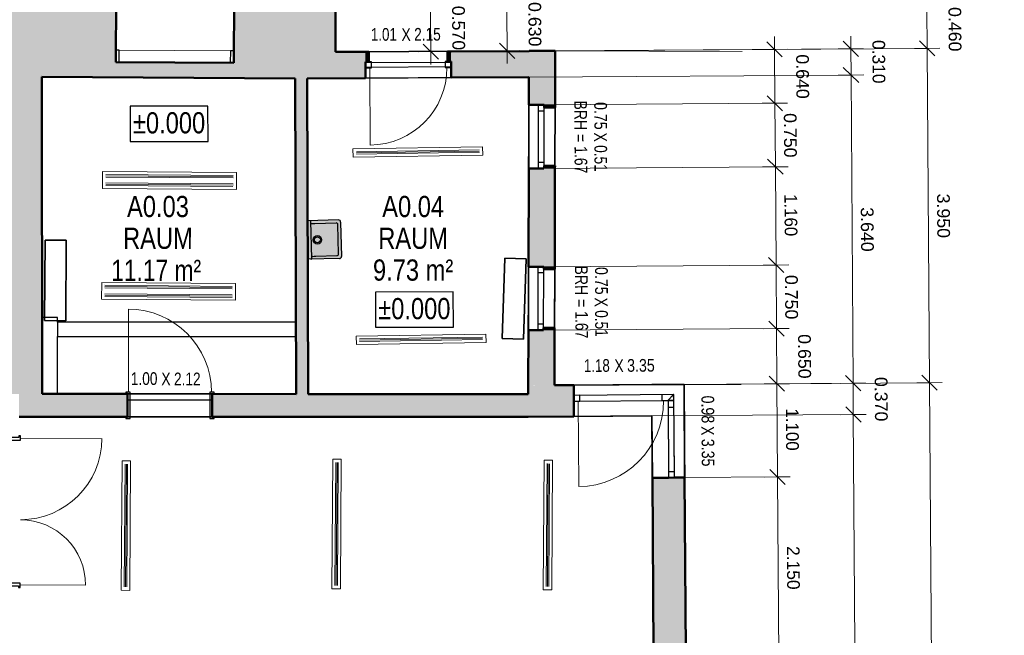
# Model space of a CAD drawing. Header units: metres. Extents: x 0 to 0.84, y 0 to 0.594.
# Tile 6 of 29: x 0.207 to 0.324, y 0.144 to 0.217. Entities that reach past the tile are written whole.
import ezdxf

# ---------------------------------------------------------------- set-up
doc = ezdxf.new("R2010")
doc.units = ezdxf.units.M
doc.linetypes.add('Carkovana', pattern=[0.21, 0.15, -0.06])
doc.linetypes.add('Teckovana 0.5x', pattern=[0.04, 0, -0.04])
for name, color, linetype, lineweight in [('Beschriften', 7, 'Continuous', 25), ('Elektro', 6, 'Continuous', 25), ('Fenster', 7, 'Continuous', 25), ('Fensterbank', 5, 'Continuous', 25), ('Heizung', 6, 'Continuous', 25), ('Maßlinie 1_100', 7, 'Continuous', 25), ('Raum', 7, 'Continuous', 25), ('Sanitär', 5, 'Continuous', 25), ('Seitenfläche', 7, 'Continuous', 25), ('Text 1_100', 7, 'Continuous', 25), ('Türen', 7, 'Continuous', 25), ('Unterzug', 7, 'Carkovana', 25), ('Wand', 7, 'Continuous', 50), ('Wand Mauerwerk tragend', 7, 'Continuous', 70)]:
    doc.layers.add(name, color=color, linetype=linetype, lineweight=lineweight)
doc.styles.add('ARIAL', font='ARIAL.TTF')

msp = doc.modelspace()

# ---------------------------------------------------------------- hatches: boundary and pattern name
at = {"layer": 'Sanitär', "linetype": 'Continuous', "lineweight": 25, "true_color": 0xe3e3e3, "transparency": 33554687}
msp.add_hatch(color=254, dxfattribs=at).paths.add_polyline_path([(0.24516, 0.18844), (0.2415, 0.18835), (0.24147, 0.18836), (0.24146, 0.18839), (0.24135, 0.19286), (0.24136, 0.19289), (0.24139, 0.1929), (0.24504, 0.19299), (0.24509, 0.19299), (0.24513, 0.19298), (0.24517, 0.19296), (0.24521, 0.19294), (0.24524, 0.19291), (0.24526, 0.19287), (0.24528, 0.19283), (0.2453, 0.19279), (0.2453, 0.19275), (0.2454, 0.1887), (0.2454, 0.18866), (0.24539, 0.18861), (0.24537, 0.18857), (0.24535, 0.18854), (0.24532, 0.18851), (0.24528, 0.18848), (0.24524, 0.18846), (0.2452, 0.18845)], flags=16)
at = {"layer": 'Wand', "linetype": 'Continuous', "lineweight": 18, "true_color": 0xa0a0a0, "transparency": 33554687}
h = msp.add_hatch(color=253, dxfattribs=at)
h.paths.add_polyline_path([(0.20448, 0.40155), (0.20453, 0.35111), (0.20733, 0.35111), (0.20728, 0.40154)])
h.paths.add_polyline_path([(0.20465, 0.21931), (0.20466, 0.20988), (0.20746, 0.20988), (0.20745, 0.21931)])
h.paths.add_polyline_path([(0.20742, 0.25631), (0.20741, 0.26859), (0.20461, 0.26859), (0.20462, 0.25631)])
h.paths.add_polyline_path([(0.20737, 0.3082), (0.20734, 0.34211), (0.20454, 0.34211), (0.20457, 0.3082)])
h.paths.add_polyline_path([(0.20458, 0.2992), (0.2046, 0.27959), (0.2074, 0.27959), (0.20738, 0.2992)])
for points in [[(0.21006, 0.20987), (0.23993, 0.2097), (0.23993, 0.21835), (0.23933, 0.21835), (0.23932, 0.21911), (0.23272, 0.21914), (0.23268, 0.21154), (0.21878, 0.21162), (0.21882, 0.21922), (0.20745, 0.21928), (0.20746, 0.20988), (0.21006, 0.20989)], [(0.23993, 0.21838), (0.23993, 0.2128), (0.24468, 0.21282), (0.24468, 0.21843)], [(0.24822, 0.21284), (0.24822, 0.21164), (0.24862, 0.21164), (0.24862, 0.21284)], [(0.25792, 0.21289), (0.25792, 0.21169), (0.25832, 0.21169), (0.25832, 0.21289)], [(0.20466, 0.20988), (0.20469, 0.17754), (0.20475, 0.16746), (0.20477, 0.17246), (0.21009, 0.17246), (0.21006, 0.20989)], [(0.24146, 0.17245), (0.24133, 0.20971), (0.23993, 0.2097), (0.24006, 0.17245)], [(0.2706, 0.20658), (0.2693, 0.20658), (0.2693, 0.20628), (0.2706, 0.20628)], [(0.27059, 0.19938), (0.26929, 0.19938), (0.26928, 0.19908), (0.27058, 0.19908)], [(0.27056, 0.18748), (0.26926, 0.18748), (0.26926, 0.18718), (0.27056, 0.18718)], [(0.27054, 0.18028), (0.26924, 0.18028), (0.26924, 0.17998), (0.27054, 0.17998)], [(0.26741, 0.16975), (0.27282, 0.16979), (0.2728, 0.17349), (0.26742, 0.17345)], [(0.28207, 0.16256), (0.28221, 0.1421), (0.28601, 0.14211), (0.28587, 0.16259)]]:
    msp.add_hatch(color=253, dxfattribs=at).paths.add_polyline_path(points)
h = msp.add_hatch(color=253, dxfattribs=at)
h.paths.add_polyline_path([(0.25833, 0.20979), (0.26751, 0.20983), (0.26752, 0.21293), (0.25832, 0.21289)])
h.paths.add_polyline_path([(0.23993, 0.2097), (0.24823, 0.20974), (0.24822, 0.21284), (0.23993, 0.2128)])
h = msp.add_hatch(color=253, dxfattribs=at)
h.paths.add_polyline_path([(0.26748, 0.19908), (0.26746, 0.18748), (0.27056, 0.18748), (0.27058, 0.19908)])
h.paths.add_polyline_path([(0.26744, 0.17998), (0.26742, 0.17345), (0.27052, 0.17348), (0.27054, 0.17998)])
h.paths.add_polyline_path([(0.2706, 0.20658), (0.27062, 0.21295), (0.26752, 0.21295), (0.2675, 0.20658)])
h = msp.add_hatch(color=253, dxfattribs=at)
h.paths.add_polyline_path([(0.26742, 0.17245), (0.23016, 0.17246), (0.23016, 0.16976), (0.26741, 0.16975)])
h.paths.add_polyline_path([(0.20737, 0.17246), (0.20736, 0.16976), (0.22016, 0.16976), (0.22016, 0.17246)])

# ---------------------------------------------------------------- linework, layer by layer
at = {"layer": 'Elektro', "color": 7, "linetype": 'Continuous', "lineweight": 13, "transparency": 33554687}
for p, q in [((0.26204, 0.20163), (0.24675, 0.2014)), ((0.26204, 0.20163), (0.24675, 0.2014)), ((0.24675, 0.2014), (0.24676, 0.2004)), ((0.24675, 0.2014), (0.24676, 0.2004)), ((0.24675, 0.2014), (0.24675, 0.2014)), ((0.26165, 0.20128), (0.24715, 0.20105)), ((0.26166, 0.20098), (0.24716, 0.20075)), ((0.26166, 0.20098), (0.24716, 0.20075)), ((0.26165, 0.20113), (0.26165, 0.20113)), ((0.26206, 0.20064), (0.26204, 0.20163)), ((0.26206, 0.20064), (0.26204, 0.20163)), ((0.26204, 0.20163), (0.26204, 0.20163)), ((0.24676, 0.2004), (0.26206, 0.20064)), ((0.24676, 0.2004), (0.26206, 0.20064)), ((0.24676, 0.2004), (0.24676, 0.2004)), ((0.24715, 0.2009), (0.24715, 0.2009)), ((0.26206, 0.20064), (0.26206, 0.20064)), ((0.21722, 0.19872), (0.2172, 0.19672)), ((0.21722, 0.19872), (0.2172, 0.19672)), ((0.23302, 0.1986), (0.21722, 0.19872)), ((0.23302, 0.1986), (0.21722, 0.19872)), ((0.21722, 0.19872), (0.21722, 0.19872)), ((0.233, 0.1966), (0.23302, 0.1986)), ((0.233, 0.1966), (0.23302, 0.1986)), ((0.23302, 0.1986), (0.23302, 0.1986)), ((0.23261, 0.19825), (0.21761, 0.19836)), ((0.21761, 0.19821), (0.21761, 0.19821)), ((0.23261, 0.19795), (0.21761, 0.19806)), ((0.23261, 0.19795), (0.21761, 0.19806)), ((0.23261, 0.1981), (0.23261, 0.1981)), ((0.2172, 0.19672), (0.233, 0.1966)), ((0.2172, 0.19672), (0.233, 0.1966)), ((0.2172, 0.19672), (0.2172, 0.19672)), ((0.2326, 0.19695), (0.2176, 0.19706)), ((0.23261, 0.19725), (0.21761, 0.19736)), ((0.23261, 0.19725), (0.21761, 0.19736)), ((0.21761, 0.19721), (0.21761, 0.19721)), ((0.23261, 0.1971), (0.23261, 0.1971)), ((0.233, 0.1966), (0.233, 0.1966)), ((0.21711, 0.18563), (0.21709, 0.18363)), ((0.21711, 0.18563), (0.21709, 0.18363)), ((0.23291, 0.18551), (0.21711, 0.18563)), ((0.23291, 0.18551), (0.21711, 0.18563)), ((0.21711, 0.18563), (0.21711, 0.18563)), ((0.2325, 0.18516), (0.2175, 0.18528)), ((0.2175, 0.18513), (0.2175, 0.18513)), ((0.2325, 0.18486), (0.2175, 0.18498)), ((0.2325, 0.18486), (0.2175, 0.18498)), ((0.2325, 0.18501), (0.2325, 0.18501)), ((0.23289, 0.18351), (0.23291, 0.18551)), ((0.23289, 0.18351), (0.23291, 0.18551)), ((0.23291, 0.18551), (0.23291, 0.18551)), ((0.21709, 0.18363), (0.23289, 0.18351)), ((0.21709, 0.18363), (0.23289, 0.18351)), ((0.21709, 0.18363), (0.21709, 0.18363)), ((0.21749, 0.18413), (0.21749, 0.18413)), ((0.23249, 0.18386), (0.21749, 0.18398)), ((0.2325, 0.18416), (0.2175, 0.18428)), ((0.2325, 0.18416), (0.2175, 0.18428)), ((0.23249, 0.18401), (0.23249, 0.18401)), ((0.23289, 0.18351), (0.23289, 0.18351)), ((0.26243, 0.17953), (0.24713, 0.17929)), ((0.26243, 0.17953), (0.24713, 0.17929)), ((0.24713, 0.17929), (0.24715, 0.17829)), ((0.24713, 0.17929), (0.24715, 0.17829)), ((0.24713, 0.17929), (0.24713, 0.17929)), ((0.26204, 0.17918), (0.24754, 0.17895)), ((0.26204, 0.17888), (0.24754, 0.17865)), ((0.26204, 0.17888), (0.24754, 0.17865)), ((0.26204, 0.17903), (0.26204, 0.17903)), ((0.26245, 0.17853), (0.26243, 0.17953)), ((0.26245, 0.17853), (0.26243, 0.17953)), ((0.26243, 0.17953), (0.26243, 0.17953)), ((0.24715, 0.17829), (0.26245, 0.17853)), ((0.24715, 0.17829), (0.26245, 0.17853)), ((0.24715, 0.17829), (0.24715, 0.17829)), ((0.24754, 0.1788), (0.24754, 0.1788)), ((0.26245, 0.17853), (0.26245, 0.17853)), ((0.21952, 0.16458), (0.21942, 0.14928)), ((0.21952, 0.16458), (0.21942, 0.14928)), ((0.22052, 0.16457), (0.21952, 0.16458)), ((0.22052, 0.16457), (0.21952, 0.16458)), ((0.21952, 0.16458), (0.21952, 0.16458)), ((0.21977, 0.14968), (0.21987, 0.16418)), ((0.21977, 0.14968), (0.21987, 0.16418)), ((0.22002, 0.16418), (0.22002, 0.16418)), ((0.22007, 0.14968), (0.22017, 0.16418)), ((0.22042, 0.14927), (0.22052, 0.16457)), ((0.22042, 0.14927), (0.22052, 0.16457)), ((0.22052, 0.16457), (0.22052, 0.16457)), ((0.24437, 0.16477), (0.24427, 0.14947)), ((0.24437, 0.16477), (0.24427, 0.14947)), ((0.24537, 0.16476), (0.24437, 0.16477)), ((0.24537, 0.16476), (0.24437, 0.16477)), ((0.24437, 0.16477), (0.24437, 0.16477)), ((0.24462, 0.14986), (0.24472, 0.16436)), ((0.24462, 0.14986), (0.24472, 0.16436)), ((0.24487, 0.16436), (0.24487, 0.16436)), ((0.24492, 0.14986), (0.24502, 0.16436)), ((0.24527, 0.14946), (0.24537, 0.16476)), ((0.24527, 0.14946), (0.24537, 0.16476)), ((0.24537, 0.16476), (0.24537, 0.16476)), ((0.26929, 0.16464), (0.26919, 0.14934)), ((0.26929, 0.16464), (0.26919, 0.14934)), ((0.27029, 0.16463), (0.26929, 0.16464)), ((0.27029, 0.16463), (0.26929, 0.16464)), ((0.26929, 0.16464), (0.26929, 0.16464)), ((0.26954, 0.14974), (0.26964, 0.16424)), ((0.26954, 0.14974), (0.26964, 0.16424)), ((0.26979, 0.16423), (0.26979, 0.16423)), ((0.26984, 0.14973), (0.26994, 0.16423)), ((0.27019, 0.14933), (0.27029, 0.16463)), ((0.27019, 0.14933), (0.27029, 0.16463)), ((0.27029, 0.16463), (0.27029, 0.16463)), ((0.24477, 0.14986), (0.24477, 0.14986)), ((0.21942, 0.14928), (0.22042, 0.14927)), ((0.21942, 0.14928), (0.22042, 0.14927)), ((0.21942, 0.14928), (0.21942, 0.14928)), ((0.21992, 0.14968), (0.21992, 0.14968)), ((0.22042, 0.14927), (0.22042, 0.14927)), ((0.24427, 0.14947), (0.24527, 0.14946)), ((0.24427, 0.14947), (0.24527, 0.14946)), ((0.24427, 0.14947), (0.24427, 0.14947)), ((0.24527, 0.14946), (0.24527, 0.14946)), ((0.26919, 0.14934), (0.27019, 0.14933)), ((0.26919, 0.14934), (0.27019, 0.14933)), ((0.26919, 0.14934), (0.26919, 0.14934)), ((0.26969, 0.14973), (0.26969, 0.14973)), ((0.27019, 0.14933), (0.27019, 0.14933))]:
    msp.add_line(p, q, dxfattribs=at)
at = {"layer": 'Elektro', "color": 7, "linetype": 'Teckovana 0.5x', "lineweight": 13, "transparency": 33554687}
for p, q in [((0.26165, 0.20128), (0.24715, 0.20105)), ((0.26165, 0.20113), (0.24715, 0.2009)), ((0.26165, 0.20113), (0.24715, 0.2009)), ((0.23261, 0.19825), (0.21761, 0.19836)), ((0.23261, 0.1981), (0.21761, 0.19821)), ((0.23261, 0.1981), (0.21761, 0.19821)), ((0.2326, 0.19695), (0.2176, 0.19706)), ((0.23261, 0.1971), (0.21761, 0.19721)), ((0.23261, 0.1971), (0.21761, 0.19721)), ((0.2325, 0.18516), (0.2175, 0.18528)), ((0.2325, 0.18501), (0.2175, 0.18513)), ((0.2325, 0.18501), (0.2175, 0.18513)), ((0.23249, 0.18401), (0.21749, 0.18413)), ((0.23249, 0.18401), (0.21749, 0.18413)), ((0.23249, 0.18386), (0.21749, 0.18398)), ((0.26204, 0.17918), (0.24754, 0.17895)), ((0.26204, 0.17903), (0.24754, 0.1788)), ((0.26204, 0.17903), (0.24754, 0.1788)), ((0.21992, 0.14968), (0.22002, 0.16418)), ((0.21992, 0.14968), (0.22002, 0.16418)), ((0.22007, 0.14968), (0.22017, 0.16418)), ((0.24477, 0.14986), (0.24487, 0.16436)), ((0.24477, 0.14986), (0.24487, 0.16436)), ((0.24492, 0.14986), (0.24502, 0.16436)), ((0.26969, 0.14973), (0.26979, 0.16423)), ((0.26969, 0.14973), (0.26979, 0.16423)), ((0.26984, 0.14973), (0.26994, 0.16423))]:
    msp.add_line(p, q, dxfattribs=at)
at = {"layer": 'Fenster', "color": 7, "linetype": 'Continuous', "lineweight": 25, "transparency": 33554687}
for points in [[(0.21882, 0.21922), (0.2188, 0.21542), (0.21878, 0.21162), (0.2188, 0.21542), (0.21882, 0.21922)], [(0.23272, 0.21914), (0.2327, 0.21534), (0.23268, 0.21154), (0.2327, 0.21534), (0.23272, 0.21914)], [(0.21919, 0.21302), (0.21879, 0.21302), (0.21878, 0.21162), (0.21918, 0.21162), (0.21919, 0.21302)], [(0.23269, 0.21294), (0.23229, 0.21295), (0.23228, 0.21155), (0.23268, 0.21154), (0.23269, 0.21294)], [(0.2693, 0.20588), (0.2693, 0.20658), (0.2686, 0.20658), (0.2686, 0.20588), (0.2693, 0.20588)], [(0.26928, 0.19908), (0.26929, 0.19978), (0.26859, 0.19978), (0.26858, 0.19908), (0.26928, 0.19908)], [(0.26925, 0.18678), (0.26926, 0.18748), (0.26856, 0.18748), (0.26855, 0.18678), (0.26925, 0.18678)], [(0.26924, 0.17998), (0.26924, 0.18068), (0.26854, 0.18068), (0.26854, 0.17998), (0.26924, 0.17998)]]:
    msp.add_lwpolyline(points, dxfattribs=at)
at = {"layer": 'Fenster', "color": 7, "linetype": 'Continuous', "lineweight": 18, "transparency": 33554687}
for points in [[(0.23229, 0.21295), (0.21919, 0.21302), (0.21918, 0.21162), (0.23228, 0.21155), (0.23229, 0.21295)], [(0.26929, 0.19978), (0.2693, 0.20588), (0.2686, 0.20588), (0.26859, 0.19978), (0.26929, 0.19978)], [(0.26924, 0.18068), (0.26925, 0.18678), (0.26855, 0.18678), (0.26854, 0.18068), (0.26924, 0.18068)]]:
    msp.add_lwpolyline(points, dxfattribs=at)
at = {"layer": 'Fensterbank', "color": 7, "linetype": 'Continuous', "lineweight": 18, "transparency": 33554687}
for p, q in [((0.2675, 0.20658), (0.26748, 0.19908)), ((0.26746, 0.18748), (0.26744, 0.17998)), ((0.2858, 0.17358), (0.2728, 0.17349)), ((0.28587, 0.16259), (0.2858, 0.17242)), ((0.28587, 0.16259), (0.2858, 0.17242))]:
    msp.add_line(p, q, dxfattribs=at)
at = {"layer": 'Heizung', "color": 7, "linetype": 'Continuous', "lineweight": 25, "transparency": 33554687}
for p, q in [((0.21037, 0.18112), (0.21044, 0.19062)), ((0.21044, 0.19062), (0.21037, 0.18112)), ((0.21044, 0.19062), (0.21044, 0.19062)), ((0.21044, 0.19062), (0.21294, 0.1906)), ((0.21294, 0.1906), (0.21044, 0.19062)), ((0.21294, 0.1906), (0.21287, 0.1811)), ((0.21287, 0.1811), (0.21294, 0.1906)), ((0.21294, 0.1906), (0.21294, 0.1906)), ((0.26435, 0.179), (0.26468, 0.18849)), ((0.26468, 0.18849), (0.26435, 0.179)), ((0.26468, 0.18849), (0.26468, 0.18849)), ((0.26468, 0.18849), (0.26718, 0.18841)), ((0.26718, 0.18841), (0.26468, 0.18849)), ((0.26718, 0.18841), (0.26685, 0.17891)), ((0.26685, 0.17891), (0.26718, 0.18841)), ((0.26718, 0.18841), (0.26718, 0.18841)), ((0.21287, 0.1811), (0.21037, 0.18112)), ((0.21037, 0.18112), (0.21037, 0.18112)), ((0.21037, 0.18112), (0.21287, 0.1811)), ((0.21287, 0.1811), (0.21287, 0.1811)), ((0.26685, 0.17891), (0.26435, 0.179)), ((0.26435, 0.179), (0.26435, 0.179)), ((0.26435, 0.179), (0.26685, 0.17891)), ((0.26685, 0.17891), (0.26685, 0.17891))]:
    msp.add_line(p, q, dxfattribs=at)
at = {"layer": 'Maßlinie 1_100', "color": 7, "linetype": 'Continuous', "lineweight": 13, "transparency": 33554687}
for p, q in [((0.31447, 0.21325), (0.31444, 0.21781)), ((0.25684, 0.21196), (0.25502, 0.21375)), ((0.26584, 0.21207), (0.26402, 0.21386)), ((0.29738, 0.21223), (0.29557, 0.21402)), ((0.29647, 0.21313), (0.29646, 0.21463)), ((0.30638, 0.2123), (0.30457, 0.21408)), ((0.30547, 0.21319), (0.30546, 0.21469)), ((0.31538, 0.21236), (0.31357, 0.21415)), ((0.25593, 0.21286), (0.25443, 0.21285)), ((0.25593, 0.21286), (0.25743, 0.21287)), ((0.25593, 0.21286), (0.25594, 0.21136)), ((0.26493, 0.21297), (0.26343, 0.21296)), ((0.26493, 0.21297), (0.26643, 0.21298)), ((0.26493, 0.21297), (0.26494, 0.21147)), ((0.29647, 0.21313), (0.29497, 0.21312)), ((0.29647, 0.21313), (0.29797, 0.21314)), ((0.29652, 0.20677), (0.29647, 0.21313)), ((0.30547, 0.21319), (0.30397, 0.21318)), ((0.30547, 0.21319), (0.30697, 0.2132)), ((0.3055, 0.2101), (0.30547, 0.21319)), ((0.31447, 0.21325), (0.31297, 0.21324)), ((0.31447, 0.21325), (0.31597, 0.21326)), ((0.31475, 0.17379), (0.31447, 0.21325)), ((0.3064, 0.2092), (0.30459, 0.21099)), ((0.3055, 0.2101), (0.304, 0.21009)), ((0.3055, 0.2101), (0.307, 0.21011)), ((0.30575, 0.17372), (0.3055, 0.2101)), ((0.29652, 0.20677), (0.29502, 0.20676)), ((0.29742, 0.20587), (0.29561, 0.20766)), ((0.29652, 0.20677), (0.29802, 0.20678)), ((0.29657, 0.19927), (0.29652, 0.20677)), ((0.29748, 0.19838), (0.29566, 0.20016)), ((0.29657, 0.19927), (0.29507, 0.19926)), ((0.29657, 0.19927), (0.29807, 0.19928)), ((0.29665, 0.18767), (0.29657, 0.19927)), ((0.29756, 0.18678), (0.29575, 0.18856)), ((0.29665, 0.18767), (0.29515, 0.18766)), ((0.29665, 0.18767), (0.29815, 0.18768)), ((0.2967, 0.18017), (0.29665, 0.18767)), ((0.2967, 0.18017), (0.2952, 0.18016)), ((0.29761, 0.17928), (0.2958, 0.18106)), ((0.2967, 0.18017), (0.2982, 0.18018)), ((0.29675, 0.17366), (0.2967, 0.18017)), ((0.29766, 0.17277), (0.29584, 0.17455)), ((0.30665, 0.17283), (0.30484, 0.17462)), ((0.31565, 0.17289), (0.31384, 0.17468)), ((0.29675, 0.17366), (0.29525, 0.17365)), ((0.29675, 0.17366), (0.29825, 0.17367)), ((0.29683, 0.16266), (0.29675, 0.17366)), ((0.30575, 0.17372), (0.30425, 0.17371)), ((0.30575, 0.17372), (0.30725, 0.17373)), ((0.30577, 0.17002), (0.30575, 0.17372)), ((0.31475, 0.17379), (0.31325, 0.17378)), ((0.31475, 0.17379), (0.31625, 0.1738)), ((0.30668, 0.16913), (0.30487, 0.17092)), ((0.30577, 0.17002), (0.30427, 0.17001)), ((0.30577, 0.17002), (0.30727, 0.17003)), ((0.29683, 0.16266), (0.29533, 0.16265)), ((0.29773, 0.16177), (0.29592, 0.16356)), ((0.29683, 0.16266), (0.29833, 0.16267)), ((0.29697, 0.14118), (0.29683, 0.16266))]:
    msp.add_line(p, q, dxfattribs=at)
at = {"layer": 'Maßlinie 1_100', "color": 7, "linetype": 'Teckovana 0.5x', "lineweight": 13, "transparency": 33554687}
for p, q in [((0.25593, 0.21286), (0.26442, 0.21292)), ((0.31447, 0.21325), (0.27062, 0.21295)), ((0.30547, 0.21319), (0.27062, 0.21295)), ((0.29647, 0.21313), (0.27062, 0.21295)), ((0.49265, 0.21222), (0.27062, 0.21295)), ((0.3055, 0.2101), (0.26751, 0.20983)), ((0.29652, 0.20677), (0.2693, 0.20658)), ((0.29657, 0.19927), (0.26928, 0.19908)), ((0.29665, 0.18767), (0.26926, 0.18748)), ((0.2967, 0.18017), (0.26924, 0.17998)), ((0.31475, 0.17379), (0.2858, 0.17358)), ((0.30575, 0.17372), (0.2858, 0.17358)), ((0.29675, 0.17366), (0.2858, 0.17358)), ((0.49252, 0.17291), (0.2858, 0.17358)), ((0.30577, 0.17002), (0.28202, 0.16986)), ((0.29683, 0.16266), (0.28587, 0.16259))]:
    msp.add_line(p, q, dxfattribs=at)
for points in [[(0.2748, 0.02811), (0.2748, 0.02889), (0.2748, 0.02889), (0.2748, 0.02889), (0.2748, 0.02889), (0.2748, 0.02889), (0.2748, 0.02889), (0.2749, 0.38038)], [(0.26493, 0.21297), (0.25983, 0.21293), (0.25983, 0.21293), (0.24468, 0.21282)]]:
    msp.add_lwpolyline(points, dxfattribs=at)
at = {"layer": 'Maßlinie 1_100', "color": 7, "linetype": 'Continuous', "lineweight": 13, "transparency": 33554687}
for points in [[(0.25593, 0.21286), (0.2559, 0.21698), (0.2559, 0.21698), (0.25589, 0.21851)], [(0.26493, 0.21297), (0.2649, 0.21748), (0.2649, 0.21748), (0.26489, 0.21928)], [(0.31557, 0.05631), (0.31513, 0.11861), (0.31513, 0.11861), (0.31475, 0.17379)], [(0.30654, 0.06008), (0.30653, 0.06102), (0.30653, 0.06102), (0.30577, 0.17002)]]:
    msp.add_lwpolyline(points, dxfattribs=at)
at = {"layer": 'Raum', "color": 7, "linetype": 'Continuous', "lineweight": 25, "transparency": 33554687}
for p, q in [((0.23993, 0.2097), (0.21006, 0.20987)), ((0.21006, 0.20987), (0.21009, 0.17246)), ((0.24006, 0.17245), (0.23993, 0.2097)), ((0.26751, 0.20983), (0.24133, 0.20971)), ((0.24133, 0.20971), (0.24146, 0.17245)), ((0.26742, 0.17245), (0.26751, 0.20983)), ((0.21009, 0.17246), (0.24006, 0.17245)), ((0.24146, 0.17245), (0.26742, 0.17245)), ((0.26741, 0.16975), (0.20736, 0.16976)), ((0.28202, 0.16986), (0.26741, 0.16975)), ((0.26741, 0.16975), (0.26741, 0.16975)), ((0.28221, 0.1421), (0.28202, 0.16986))]:
    msp.add_line(p, q, dxfattribs=at)
at = {"layer": 'Sanitär', "color": 7, "linetype": 'Continuous', "lineweight": 25, "transparency": 33554687}
for p, q in [((0.24146, 0.18839), (0.24135, 0.19286)), ((0.24504, 0.19299), (0.24139, 0.1929)), ((0.24175, 0.19284), (0.24186, 0.18843)), ((0.24227, 0.19258), (0.24476, 0.19264)), ((0.24505, 0.18898), (0.24497, 0.19245)), ((0.2453, 0.19275), (0.2454, 0.1887)), ((0.24516, 0.18844), (0.2415, 0.18835)), ((0.24236, 0.18871), (0.24486, 0.18878))]:
    msp.add_line(p, q, dxfattribs=at)
for points in [[(0.24177, 0.19246), (0.24178, 0.1925), (0.2418, 0.19253), (0.24183, 0.19256), (0.24186, 0.19257), (0.24189, 0.19257)], [(0.24189, 0.19257), (0.24207, 0.19258), (0.24227, 0.19258)], [(0.24186, 0.1888), (0.24187, 0.18877), (0.24189, 0.18874), (0.24193, 0.18871), (0.24196, 0.1887), (0.24199, 0.1887)], [(0.24199, 0.1887), (0.24216, 0.18871), (0.24236, 0.18871)]]:
    msp.add_lwpolyline(points, dxfattribs=at)
for radius in [0.000503, 0.000353]:
    msp.add_circle((0.24255, 0.19065), radius, dxfattribs=at)
for centre, radius, start, end in [((0.24139, 0.19286), 0.00004, 91.4354, 181.4354), ((0.24168, 0.19284), 0.00007, 1.4344, 91.4292), ((0.24505, 0.19274), 0.00025, 1.4354, 91.4354), ((0.24477, 0.19244), 0.0002, 1.3953, 91.4754), ((0.2415, 0.18839), 0.00004, 181.4354, 271.4354), ((0.24179, 0.18843), 0.00007, 271.4416, 1.4364), ((0.24485, 0.18898), 0.0002, 271.3954, 1.4755), ((0.24515, 0.18869), 0.00025, 271.4354, 1.4354)]:
    msp.add_arc(centre, radius, start, end, dxfattribs=at)
at = {"layer": 'Seitenfläche', "color": 7, "linetype": 'Continuous', "lineweight": 25, "transparency": 33554687}
for p, q in [((0.24468, 0.21893), (0.24468, 0.21282)), ((0.24468, 0.21282), (0.24468, 0.21893)), ((0.24468, 0.21282), (0.27062, 0.21295)), ((0.27062, 0.21295), (0.24468, 0.21282)), ((0.27062, 0.21295), (0.27052, 0.17348)), ((0.27052, 0.17348), (0.27062, 0.21295)), ((0.27052, 0.17348), (0.2858, 0.17358)), ((0.2858, 0.17358), (0.27052, 0.17348)), ((0.2858, 0.17358), (0.28601, 0.14211)), ((0.28601, 0.14211), (0.2858, 0.17358))]:
    msp.add_line(p, q, dxfattribs=at)
at = {"layer": 'Seitenfläche', "color": 7, "linetype": 'Continuous', "lineweight": 18, "transparency": 33554687}
for p, q in [((0.27058, 0.19908), (0.2706, 0.20658)), ((0.27054, 0.17998), (0.27056, 0.18748))]:
    msp.add_line(p, q, dxfattribs=at)
at = {"layer": 'Text 1_100', "color": 7, "linetype": 'Continuous', "lineweight": 25, "transparency": 33554687}
for points in [[(0.22047, 0.20225), (0.22966, 0.20226), (0.22965, 0.20643), (0.22046, 0.20642), (0.22047, 0.20225)], [(0.2494, 0.18033), (0.25859, 0.18034), (0.25858, 0.1845), (0.24939, 0.18449), (0.2494, 0.18033)]]:
    msp.add_lwpolyline(points, dxfattribs=at)
at = {"layer": 'Türen', "color": 7, "linetype": 'Continuous', "lineweight": 13, "transparency": 33554687}
for p, q in [((0.24873, 0.21094), (0.24877, 0.20184)), ((0.27331, 0.1716), (0.27338, 0.16153))]:
    msp.add_line(p, q, dxfattribs=at)
at = {"layer": 'Türen', "color": 7, "linetype": 'Continuous', "lineweight": 25, "transparency": 33554687}
for points in [[(0.24892, 0.21164), (0.24822, 0.21164), (0.24823, 0.21094), (0.24893, 0.21094), (0.24892, 0.21164)], [(0.25832, 0.21169), (0.25762, 0.21169), (0.25763, 0.21099), (0.25833, 0.21099), (0.25832, 0.21169)], [(0.2735, 0.1723), (0.2728, 0.17229), (0.27281, 0.17159), (0.27351, 0.1716), (0.2735, 0.1723)], [(0.28457, 0.17238), (0.28317, 0.17237), (0.28318, 0.17167), (0.28458, 0.17168), (0.28457, 0.17238)], [(0.28461, 0.17091), (0.28461, 0.17171), (0.28391, 0.1717), (0.28391, 0.1709), (0.28461, 0.17091)], [(0.28467, 0.16258), (0.28467, 0.16328), (0.28397, 0.16327), (0.28397, 0.16257), (0.28467, 0.16258)]]:
    msp.add_lwpolyline(points, dxfattribs=at)
at = {"layer": 'Türen', "color": 7, "linetype": 'Continuous', "lineweight": 18, "transparency": 33554687}
msp.add_lwpolyline([(0.28467, 0.16328), (0.28461, 0.17091), (0.28391, 0.1709), (0.28397, 0.16327), (0.28467, 0.16328)], dxfattribs=at)
at = {"layer": 'Türen', "color": 7, "linetype": 'Continuous', "lineweight": 13, "transparency": 33554687}
for centre, radius, start, end in [((0.24873, 0.21094), 0.0091, 270.2686, 0.2686), ((0.27331, 0.1716), 0.01007, 270.4075, 0.4075)]:
    msp.add_arc(centre, radius, start, end, dxfattribs=at)
at = {"layer": 'Unterzug', "color": 7, "linetype": 'Continuous', "lineweight": 25, "transparency": 33554687}
for p, q in [((0.21009, 0.18149), (0.21009, 0.17246)), ((0.21189, 0.18149), (0.21009, 0.18149)), ((0.21189, 0.18093), (0.21189, 0.18149)), ((0.24003, 0.18095), (0.21189, 0.18093)), ((0.21189, 0.18093), (0.21189, 0.17923)), ((0.24003, 0.17925), (0.24003, 0.18095)), ((0.21189, 0.17923), (0.24003, 0.17925)), ((0.21189, 0.17246), (0.21189, 0.17923)), ((0.21009, 0.17246), (0.21189, 0.17246))]:
    msp.add_line(p, q, dxfattribs=at)
at = {"layer": 'Wand', "color": 7, "linetype": 'Continuous', "lineweight": 50, "transparency": 33554687}
for p, q in [((0.21882, 0.21922), (0.21878, 0.21162)), ((0.23268, 0.21154), (0.23272, 0.21914)), ((0.24468, 0.21282), (0.24468, 0.21843)), ((0.24822, 0.21284), (0.24468, 0.21282)), ((0.24862, 0.21284), (0.24822, 0.21284)), ((0.24862, 0.21164), (0.24862, 0.21284)), ((0.25792, 0.21289), (0.25792, 0.21169)), ((0.25832, 0.21289), (0.25792, 0.21289)), ((0.26752, 0.21293), (0.25832, 0.21289)), ((0.26752, 0.21295), (0.26752, 0.21293)), ((0.27062, 0.21295), (0.26752, 0.21295)), ((0.2706, 0.20658), (0.27062, 0.21295)), ((0.21878, 0.21162), (0.23268, 0.21154)), ((0.24822, 0.21164), (0.24822, 0.21154)), ((0.24822, 0.21164), (0.24862, 0.21164)), ((0.24822, 0.21154), (0.24823, 0.21104)), ((0.25792, 0.21169), (0.25832, 0.21169)), ((0.25832, 0.21159), (0.25832, 0.21169)), ((0.25833, 0.21109), (0.25832, 0.21159)), ((0.24823, 0.21104), (0.24823, 0.20974)), ((0.25833, 0.20979), (0.25833, 0.21109)), ((0.21009, 0.17246), (0.21006, 0.20987)), ((0.21006, 0.20987), (0.23993, 0.2097)), ((0.23993, 0.2097), (0.24006, 0.17245)), ((0.24133, 0.20971), (0.24823, 0.20974)), ((0.24146, 0.17245), (0.24133, 0.20971)), ((0.25833, 0.20979), (0.26751, 0.20983)), ((0.26751, 0.20983), (0.2675, 0.20658)), ((0.2686, 0.20658), (0.2675, 0.20658)), ((0.2693, 0.20658), (0.2686, 0.20658)), ((0.2693, 0.20658), (0.2693, 0.20628)), ((0.2693, 0.20628), (0.2706, 0.20628)), ((0.2706, 0.20628), (0.2706, 0.20658)), ((0.26748, 0.19908), (0.26746, 0.18748)), ((0.26748, 0.19908), (0.26858, 0.19908)), ((0.26858, 0.19908), (0.26928, 0.19908)), ((0.26929, 0.19938), (0.26928, 0.19908)), ((0.27059, 0.19938), (0.26929, 0.19938)), ((0.27056, 0.18748), (0.27058, 0.19908)), ((0.27058, 0.19908), (0.27059, 0.19938)), ((0.26856, 0.18748), (0.26746, 0.18748)), ((0.26926, 0.18748), (0.26856, 0.18748)), ((0.26926, 0.18748), (0.26926, 0.18718)), ((0.26926, 0.18718), (0.27056, 0.18718)), ((0.27056, 0.18718), (0.27056, 0.18748)), ((0.27054, 0.18028), (0.26924, 0.18028)), ((0.26924, 0.18028), (0.26924, 0.17998)), ((0.27054, 0.17998), (0.27054, 0.18028)), ((0.26744, 0.17998), (0.26742, 0.17345)), ((0.26744, 0.17998), (0.26854, 0.17998)), ((0.26854, 0.17998), (0.26924, 0.17998)), ((0.27052, 0.17348), (0.27054, 0.17998)), ((0.26742, 0.17345), (0.26742, 0.17245)), ((0.2728, 0.17349), (0.27052, 0.17348)), ((0.2728, 0.17349), (0.2728, 0.17229)), ((0.2858, 0.17358), (0.2858, 0.17358)), ((0.22016, 0.17246), (0.21009, 0.17246)), ((0.22016, 0.17246), (0.22016, 0.17176)), ((0.23016, 0.17176), (0.23016, 0.17246)), ((0.24006, 0.17245), (0.23016, 0.17246)), ((0.26742, 0.17245), (0.24146, 0.17245)), ((0.2728, 0.17229), (0.27281, 0.17159)), ((0.22016, 0.17176), (0.22016, 0.16976)), ((0.23016, 0.16976), (0.23016, 0.17176)), ((0.27281, 0.17159), (0.27282, 0.16979)), ((0.20736, 0.16976), (0.22016, 0.16976)), ((0.23016, 0.16976), (0.26741, 0.16975)), ((0.26741, 0.16975), (0.27282, 0.16979)), ((0.26741, 0.16975), (0.26741, 0.16975)), ((0.28207, 0.16256), (0.28397, 0.16257)), ((0.28207, 0.16256), (0.28221, 0.1421)), ((0.28397, 0.16257), (0.28467, 0.16258)), ((0.28467, 0.16258), (0.28587, 0.16259)), ((0.28601, 0.14211), (0.28587, 0.16259))]:
    msp.add_line(p, q, dxfattribs=at)
at = {"layer": 'Wand', "color": 7, "linetype": 'Teckovana 0.5x', "lineweight": 25, "transparency": 33554687}
for p, q in [((0.25832, 0.21159), (0.24822, 0.21154)), ((0.24822, 0.21154), (0.24823, 0.21104)), ((0.25833, 0.21109), (0.25832, 0.21159)), ((0.24823, 0.21104), (0.25833, 0.21109)), ((0.2686, 0.20658), (0.26858, 0.19908)), ((0.2693, 0.20658), (0.2686, 0.20658)), ((0.26929, 0.19938), (0.2693, 0.20628)), ((0.2693, 0.20628), (0.2693, 0.20658)), ((0.26858, 0.19908), (0.26928, 0.19908)), ((0.26928, 0.19908), (0.26929, 0.19938)), ((0.26856, 0.18748), (0.26854, 0.17998)), ((0.26926, 0.18748), (0.26856, 0.18748)), ((0.26924, 0.18028), (0.26926, 0.18718)), ((0.26926, 0.18718), (0.26926, 0.18748)), ((0.26924, 0.17998), (0.26924, 0.18028)), ((0.26854, 0.17998), (0.26924, 0.17998)), ((0.23016, 0.17246), (0.22016, 0.17246)), ((0.22016, 0.17246), (0.22016, 0.17176)), ((0.23016, 0.17176), (0.23016, 0.17246)), ((0.28457, 0.17238), (0.2728, 0.17229)), ((0.2728, 0.17229), (0.27281, 0.17159)), ((0.28457, 0.17238), (0.28391, 0.17172)), ((0.28391, 0.17172), (0.28457, 0.17238)), ((0.2846, 0.17241), (0.28457, 0.17238)), ((0.28467, 0.16258), (0.2846, 0.17241)), ((0.22016, 0.17176), (0.23016, 0.17176)), ((0.27281, 0.17159), (0.28386, 0.17167)), ((0.28386, 0.17167), (0.28391, 0.17172)), ((0.28391, 0.17172), (0.28397, 0.16257)), ((0.28397, 0.16257), (0.28467, 0.16258))]:
    msp.add_line(p, q, dxfattribs=at)
at = {"layer": 'Wand', "color": 7, "linetype": 'Continuous', "lineweight": 13, "transparency": 33554687}
for p, q in [((0.22026, 0.17266), (0.22026, 0.18246)), ((0.20755, 0.16721), (0.21714, 0.16718)), ((0.20751, 0.14991), (0.21521, 0.14989))]:
    msp.add_line(p, q, dxfattribs=at)
at = {"layer": 'Wand', "color": 7, "linetype": 'Continuous', "lineweight": 25, "transparency": 33554687}
for p, q in [((0.282, 0.17356), (0.2728, 0.17349)), ((0.2858, 0.17358), (0.282, 0.17356)), ((0.28587, 0.16259), (0.2858, 0.17358)), ((0.27282, 0.16979), (0.28202, 0.16986)), ((0.28202, 0.16986), (0.28207, 0.16256))]:
    msp.add_line(p, q, dxfattribs=at)
for points in [[(0.22016, 0.17111), (0.22016, 0.16976), (0.21996, 0.16976), (0.21996, 0.16956), (0.22046, 0.16956), (0.22046, 0.17266), (0.21996, 0.17266), (0.21996, 0.17246), (0.22016, 0.17246), (0.22016, 0.17111)], [(0.22986, 0.17111), (0.22986, 0.16956), (0.23036, 0.16956), (0.23036, 0.16976), (0.23016, 0.16976), (0.23016, 0.17246), (0.23036, 0.17246), (0.23036, 0.17266), (0.22986, 0.17266), (0.22986, 0.17111)], [(0.20605, 0.16701), (0.20755, 0.16701), (0.20755, 0.16751), (0.20735, 0.16751), (0.20735, 0.16731), (0.20475, 0.16731), (0.20475, 0.16751), (0.20455, 0.16751), (0.20455, 0.16701), (0.20605, 0.16701)], [(0.20601, 0.14981), (0.20731, 0.14981), (0.20731, 0.14961), (0.20751, 0.14961), (0.20751, 0.15011), (0.20451, 0.15011), (0.20451, 0.14961), (0.20471, 0.14961), (0.20471, 0.14981), (0.20601, 0.14981)]]:
    msp.add_lwpolyline(points, dxfattribs=at)
at = {"layer": 'Wand', "color": 7, "linetype": 'Continuous', "lineweight": 13, "transparency": 33554687}
for centre, radius, start, end in [((0.22026, 0.17266), 0.0098, 359.9982, 89.9982), ((0.20755, 0.16721), 0.00959, 269.8603, 359.8603), ((0.20751, 0.14991), 0.0077, 359.8603, 89.8603)]:
    msp.add_arc(centre, radius, start, end, dxfattribs=at)
at = {"layer": 'Wand Mauerwerk tragend', "color": 7, "linetype": 'Continuous', "lineweight": 25, "transparency": 33554687}
for p, q in [((0.25792, 0.21289), (0.24862, 0.21284)), ((0.24823, 0.20974), (0.25833, 0.20979)), ((0.2675, 0.20658), (0.26748, 0.19908)), ((0.27059, 0.19938), (0.2706, 0.20628)), ((0.26746, 0.18748), (0.26744, 0.17998)), ((0.27054, 0.18028), (0.27056, 0.18718)), ((0.23016, 0.17246), (0.22016, 0.17246)), ((0.22016, 0.16976), (0.23016, 0.16976))]:
    msp.add_line(p, q, dxfattribs=at)

# ---------------------------------------------------------------- texts
at = {"layer": 'Beschriften', "color": 7, "linetype": 'Continuous', "lineweight": 25, "transparency": 33554687, "char_height": 0.0025, "attachment_point": 7, "rotation": 359.9731, "style": 'ARIAL'}
for s, insert, width in [('\\W0.80;A0.03', (0.2201, 0.1933), 0.0082971), ('\\W0.80;A0.04', (0.2502, 0.1933), 0.0082971), ('\\W0.80;RAUM', (0.21963, 0.18955), 0.0092261), ('\\W0.80;RAUM', (0.24973, 0.18955), 0.009226), ('\\W0.77;11.17 m²', (0.21823, 0.1858), 0.0119807), ('\\W0.80;9.73 m²', (0.24911, 0.1858), 0.0104669)]:
    msp.add_mtext(s, dxfattribs=dict(at, insert=insert, width=width))
at = {"layer": 'Maßlinie 1_100', "color": 7, "linetype": 'Continuous', "lineweight": 13, "transparency": 33554687, "char_height": 0.0015, "attachment_point": 7, "rotation": 270.3987, "style": 'ARIAL'}
for s, insert, width in [('\\W1.00;0.630', (0.26742, 0.21871), 0.0059893), ('\\W1.00;0.570', (0.25842, 0.21827), 0.0059893), ('\\W1.00;0.460', (0.31697, 0.21812), 0.0059893), ('\\W0.98;0.310', (0.30799, 0.21423), 0.0059733), ('\\W1.00;0.640', (0.299, 0.21254), 0.0059893), ('\\W1.00;0.750', (0.29755, 0.2056), 0.0059894), ('\\W0.95;1.160', (0.29762, 0.19605), 0.0059579), ('\\W1.00;3.950', (0.31562, 0.1961), 0.0059893), ('\\W1.00;3.640', (0.30663, 0.19449), 0.0059893), ('\\W1.00;0.750', (0.29769, 0.1865), 0.0059894), ('\\W1.00;0.650', (0.29923, 0.17951), 0.0059893), ('\\W1.00;0.370', (0.30827, 0.17446), 0.0059894), ('\\W0.95;1.100', (0.29779, 0.17074), 0.0059579), ('\\W0.98;2.150', (0.29791, 0.1545), 0.0059733)]:
    msp.add_mtext(s, dxfattribs=dict(at, insert=insert, width=width))
at = {"layer": 'Text 1_100', "color": 7, "linetype": 'Continuous', "lineweight": 13, "transparency": 33554687, "char_height": 0.0015, "attachment_point": 7, "style": 'ARIAL'}
for s, insert, width, rotation in [('\\W0.75;1.01', (0.24887, 0.21412), 0.0038268, 0.2686), ('\\W0.79;X', (0.25247, 0.21412), 0.0017097, 0.2686), ('\\W0.77;2.15', (0.25397, 0.21413), 0.0038423, 0.2686), ('\\W0.79;BRH = 1.67', (0.27282, 0.20709), 0.0093048, 270.3987), ('\\W0.80;0.75', (0.27519, 0.20691), 0.0038588, 270.3286), ('\\W0.79;X', (0.27519, 0.20332), 0.0017098, 270.3286), ('\\W0.77;0.51', (0.2752, 0.20182), 0.0038424, 270.3286), ('\\W0.79;BRH = 1.67', (0.27291, 0.18761), 0.0093049, 270.3987), ('\\W0.80;0.75', (0.27528, 0.18744), 0.0038587, 270.3286), ('\\W0.79;X', (0.27527, 0.18384), 0.0017098, 270.3286), ('\\W0.77;0.51', (0.27529, 0.18234), 0.0038423, 270.3286), ('\\W0.75;1.18', (0.27399, 0.17503), 0.003827, 0.4075), ('\\W0.79;X', (0.27759, 0.17503), 0.0017098, 0.4075), ('\\W0.80;3.35', (0.27909, 0.17505), 0.0038587, 0.4075), ('\\W0.77;1.00', (0.22055, 0.1735), 0.0038424, 359.9982), ('\\W0.79;X', (0.22414, 0.17348), 0.0017098, 359.9982), ('\\W0.77;2.12', (0.22564, 0.17348), 0.0038424, 359.9982), ('\\W0.80;0.98', (0.28783, 0.17226), 0.0038588, 270.3987), ('\\W0.79;X', (0.28783, 0.16866), 0.0017099, 270.3987), ('\\W0.80;3.35', (0.28785, 0.16716), 0.0038587, 270.3987)]:
    msp.add_mtext(s, dxfattribs=dict(at, insert=insert, width=width, rotation=rotation))
at = {"layer": 'Text 1_100', "color": 7, "linetype": 'Continuous', "lineweight": 25, "transparency": 33554687, "char_height": 0.0025, "width": 0.0095201, "attachment_point": 7, "rotation": 0.0678, "style": 'ARIAL'}
for insert in [(0.2208, 0.20317), (0.24973, 0.18124)]:
    msp.add_mtext('\\W0.80;±0.000', dxfattribs=dict(at, insert=insert))

doc.saveas('drawing.dxf')
